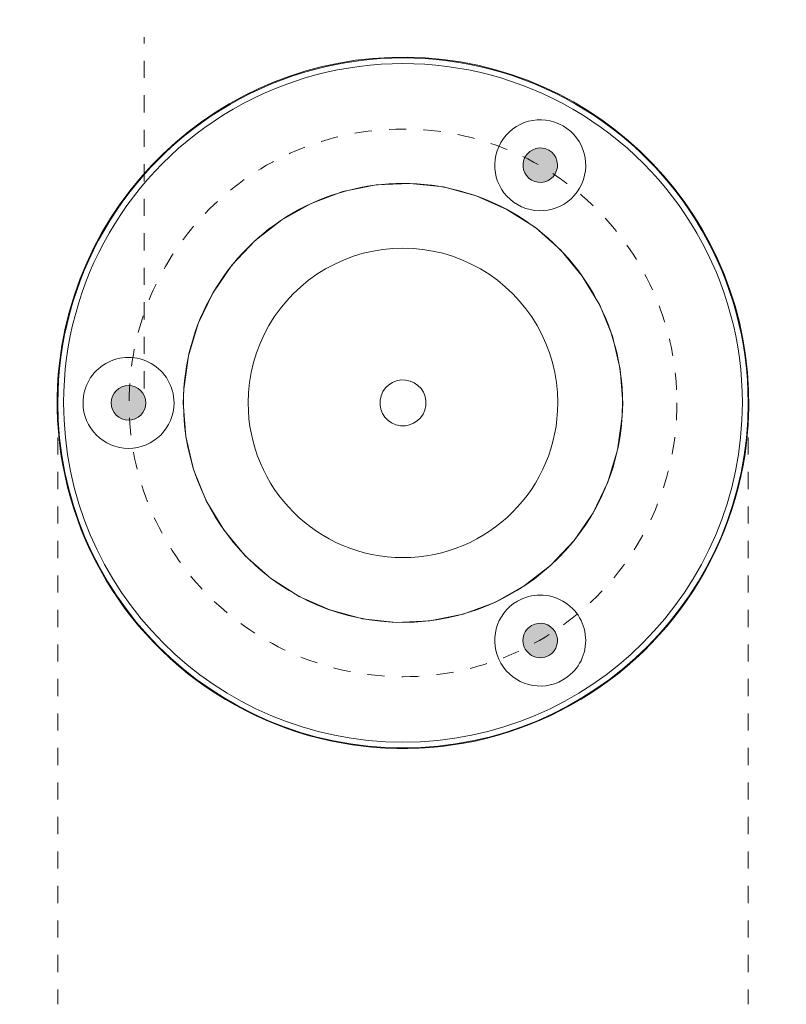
# Model space of a CAD drawing. Header units: millimetres. Extents: x 6388 to 7470, y -501 to 6662.
# Tile 3 of 3: x 7336 to 7470, y 6490 to 6662. Entities that reach past the tile are written whole.
import ezdxf

# ---------------------------------------------------------------- set-up
doc = ezdxf.new("R2010")
doc.units = ezdxf.units.MM
doc.linetypes.add('Dash', pattern=[6, 3, -3])
doc.layers.add('A-ANNO-DIMS', color=7, linetype='Dash', lineweight=9, true_color=0xd2d2d2)
doc.layers.add('A-DETL-GENF', color=7, linetype='Continuous', lineweight=9)
doc.layers.add('E-LITE-EQPM', color=7, linetype='Continuous', lineweight=20)

# ---------------------------------------------------------------- blocks, each defined once
blk = doc.blocks.new('62804 - 62804 LANG Black pendant lamp-457059-Planta_PDF Fixing Holes')
at = {"layer": 'E-LITE-EQPM', "color": 253, "true_color": 0xaaaaaa, "flags": 128}
for points in [[(-4.39, -37.94), (-10.16, -36.82), (-15.69, -34.82), (-20.84, -32.01), (-25.5, -28.43), (-29.56, -24.18), (-32.92, -19.36), (-35.5, -14.08), (-37.24, -8.47), (-38.1, -2.66), (-38.06, 3.22), (-37.11, 9.02), (-35.29, 14.6), (-32.63, 19.84), (-29.2, 24.61), (-25.08, 28.8), (-20.37, 32.31), (-15.17, 35.05), (-9.62, 36.96), (-3.83, 38), (2.04, 38.14), (4.39, 37.94)], [(4.39, 37.94), (10.16, 36.82), (15.69, 34.82), (20.84, 32.01), (25.5, 28.43), (29.56, 24.18), (32.92, 19.36), (35.5, 14.08), (37.24, 8.47), (38.1, 2.66), (38.06, -3.22), (37.11, -9.02), (35.29, -14.6), (32.63, -19.84), (29.2, -24.61), (25.08, -28.8), (20.37, -32.31), (15.17, -35.05), (9.62, -36.96), (3.83, -38), (-2.04, -38.14), (-4.39, -37.94)]]:
    blk.add_lwpolyline(points, dxfattribs=at)
at = {"layer": 'E-LITE-EQPM', "color": 253, "true_color": 0xaaaaaa}
for centre, radius, start, end in [((0, 0), 60.12, 90, 270), ((0, 0), 60, 83.3953, 263.3953), ((0, 0), 60.12, 270, 90), ((0, 0), 59, 83.3953, 263.3953), ((0, 0), 60, 263.3953, 83.3953), ((0, 0), 59, 263.3953, 83.3953), ((5.49, 47.4), 7.91, 83.3953, 263.3953), ((5.49, 47.4), 7.91, 263.3953, 83.3953), ((0, 0), 38.17, 83.3953, 263.3953), ((0, 0), 38.17, 263.3953, 83.3953), ((0, 0), 26.91, 83.3953, 263.3953), ((0, 0), 26.91, 263.3953, 83.3953), ((0, 0), 4, 0, 180), ((0, 0), 4, 180, 360), ((-43.79, -18.95), 7.91, 23.3953, 203.3953), ((-43.79, -18.95), 7.91, 203.3953, 23.3953), ((38.31, -28.45), 7.91, 323.3953, 143.3953), ((38.31, -28.45), 7.91, 143.3953, 323.3953)]:
    blk.add_arc(centre, radius, start, end, dxfattribs=at)

msp = doc.modelspace()

# ---------------------------------------------------------------- hatches: boundary and pattern name
at = {"layer": 'A-DETL-GENF', "true_color": 0xc0c0c0}
h = msp.add_hatch(color=9, dxfattribs=at)
h.paths.add_polyline_path([(7426.98, 6550.63), (7427.76, 6550.73), (7428.48, 6551.03), (7429.1, 6551.51), (7429.58, 6552.13), (7429.88, 6552.85), (7429.98, 6553.63), (7429.88, 6554.41), (7429.58, 6555.13), (7429.1, 6555.75), (7428.48, 6556.23), (7427.76, 6556.53), (7426.98, 6556.63), (7426.2, 6556.53), (7425.48, 6556.23), (7424.86, 6555.75), (7424.38, 6555.13), (7424.08, 6554.41), (7423.98, 6553.63), (7424.16, 6552.67), (7424.38, 6552.13), (7424.86, 6551.51), (7425.48, 6551.03), (7426.2, 6550.73)])
h.paths.add_polyline_path([(7355.4, 6591.95), (7356.18, 6592.05), (7356.9, 6592.35), (7357.58, 6592.9), (7358, 6593.45), (7358.3, 6594.18), (7358.4, 6594.95), (7358.3, 6595.73), (7358, 6596.45), (7357.53, 6597.07), (7356.9, 6597.55), (7356.18, 6597.85), (7355.4, 6597.95), (7354.63, 6597.85), (7353.9, 6597.55), (7353.28, 6597.07), (7352.74, 6596.28), (7352.51, 6595.73), (7352.4, 6594.95), (7352.51, 6594.18), (7352.81, 6593.45), (7353.28, 6592.83), (7353.9, 6592.35), (7354.63, 6592.05)])
h.paths.add_polyline_path([(7426.98, 6633.28), (7427.76, 6633.38), (7428.48, 6633.68), (7429.1, 6634.16), (7429.58, 6634.78), (7429.88, 6635.5), (7429.98, 6636.28), (7429.88, 6637.05), (7429.58, 6637.78), (7429.1, 6638.4), (7428.48, 6638.87), (7427.76, 6639.17), (7426.98, 6639.28), (7426.2, 6639.17), (7425.48, 6638.87), (7424.86, 6638.4), (7424.38, 6637.78), (7424.08, 6637.05), (7423.98, 6636.28), (7424.08, 6635.5), (7424.38, 6634.78), (7424.86, 6634.16), (7425.51, 6633.67), (7426.2, 6633.38)])

# ---------------------------------------------------------------- linework, layer by layer
at = {"layer": 'A-ANNO-DIMS'}
for p, q in [((7358.12, 6597.45), (7358.12, 6658.57)), ((7343.12, 6594.95), (7343.12, 6490.36)), ((7463.12, 6594.95), (7463.12, 6490.36))]:
    msp.add_line(p, q, dxfattribs=at)
msp.add_circle((7403.12, 6594.95), 47.62, dxfattribs=at)
at = {"layer": 'E-LITE-EQPM'}
for centre, start, end in [((7426.98, 6636.28), 60, 240), ((7426.98, 6636.28), 240, 60), ((7355.4, 6594.95), 0, 180), ((7355.4, 6594.95), 180, 0), ((7426.98, 6553.63), 300, 120), ((7426.98, 6553.63), 120, 300)]:
    msp.add_arc(centre, 3, start, end, dxfattribs=at)

# ---------------------------------------------------------------- block references
at = {"layer": 'E-LITE-EQPM', "color": 253, "true_color": 0xaaaaaa, "extrusion": (0, 0, -1), "rotation": 276.6047292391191}
msp.add_blockref('62804 - 62804 LANG Black pendant lamp-457059-Planta_PDF Fixing Holes', (-7403.12, 6594.95), dxfattribs=at)

doc.saveas('drawing.dxf')
